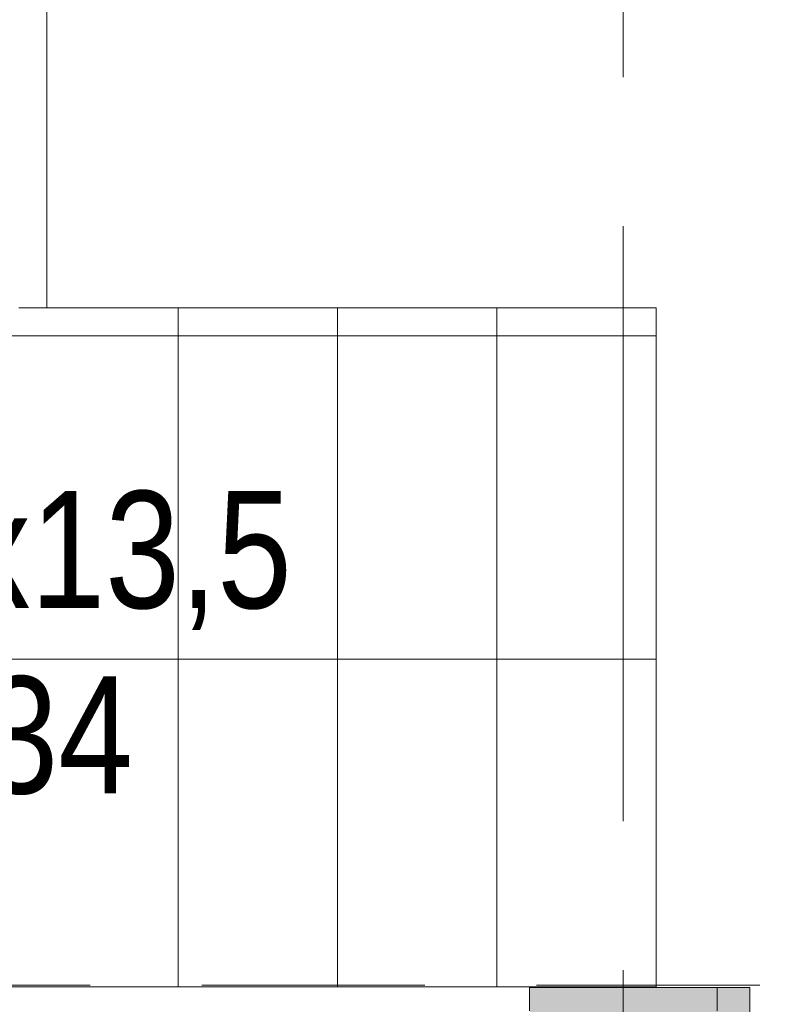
# Model space of a CAD drawing. Header units: centimetres. Extents: x -2574 to 3083, y -1 to 3760.
# Tile 5 of 58: x -741 to -577, y 1385 to 1595. Entities that reach past the tile are written whole.
import ezdxf

# ---------------------------------------------------------------- set-up
doc = ezdxf.new("R2010")
doc.units = ezdxf.units.CM
doc.linetypes.add('Hidden', pattern=[71.4375, 47.625, -23.8125])
doc.linetypes.add('Oś', pattern=[222.25, 127, -31.75, 31.75, -31.75])
for name, color, linetype, lineweight in [('A-DETL', 90, 'Continuous', 9), ('A-DETL-THIN', 151, 'Continuous', 9), ('A-FLOR-HRAL', 11, 'Continuous', 9), ('A-WALL', 113, 'Continuous', 13), ('G-ANNO-TEXT', 231, 'Continuous', 13), ('S-GRID', 1, 'Continuous', 13), ('S-STRS', 31, 'Continuous', 13)]:
    doc.layers.add(name, color=color, linetype=linetype, lineweight=lineweight)
doc.layers.add('A-WALL-PATT', color=111, linetype='Continuous', lineweight=13, plot=False)
doc.layers.add('S-COLS', color=52, linetype='Continuous', lineweight=13, plot=False)
doc.styles.add('Arial Narrow_2', font='ARIALN.TTF', dxfattribs={"height": 25})

msp = doc.modelspace()

# ---------------------------------------------------------------- hatches: boundary and pattern name
at = {"layer": 'S-COLS', "lineweight": 9}
msp.add_hatch(color=251, dxfattribs=at).paths.add_polyline_path([(-632.62, 1348.33), (-592.62, 1348.33), (-592.62, 1388.33), (-632.62, 1388.33), (-632.62, 1383.33)], flags=0)

# ---------------------------------------------------------------- linework, layer by layer
at = {"layer": 'A-DETL', "color": 251, "linetype": 'Hidden', "lineweight": 9}
msp.add_line((-440.62, 1388.83), (-1194.62, 1388.83), dxfattribs=at)
at = {"layer": 'A-DETL-THIN', "color": 251, "lineweight": 9}
for p, q in [((-735.62, 1689.33), (-735.62, 1533.33)), ((-605.62, 1527.33), (-1053.62, 1527.33)), ((-605.62, 1458.33), (-1047.62, 1458.33))]:
    msp.add_line(p, q, dxfattribs=at)
at = {"layer": 'A-FLOR-HRAL', "color": 251, "lineweight": 9}
msp.add_line((-605.62, 1388.41), (-811.02, 1388.41), dxfattribs=at)
at = {"layer": 'A-WALL', "color": 251, "lineweight": 9}
for p, q in [((-585.62, 1388.33), (-592.62, 1388.33)), ((-585.62, 1123.33), (-585.62, 1388.33))]:
    msp.add_line(p, q, dxfattribs=at)
at = {"layer": 'A-WALL-PATT', "color": 251, "linetype": 'Continuous', "lineweight": 9, "extrusion": (0, 0, -1)}
for points in [[(592.62, 1348.33), (585.62, 1098.33), (592.62, 1388.33)], [(592.62, 1388.33), (585.62, 1098.33), (585.62, 1388.33)]]:
    msp.add_solid(points, dxfattribs=at)
at = {"layer": 'G-ANNO-TEXT', "color": 251, "lineweight": 9}
msp.add_arc((-621.84, 1293.34), 276.89, 270, 40.6986, dxfattribs=at)
at = {"layer": 'S-COLS', "color": 251, "lineweight": 9}
for p, q in [((-592.62, 1388.33), (-632.62, 1388.33)), ((-632.62, 1388.33), (-632.62, 1383.33)), ((-592.62, 1383.33), (-592.62, 1388.33))]:
    msp.add_line(p, q, dxfattribs=at)
at = {"layer": 'S-GRID', "color": 251, "linetype": 'Oś', "lineweight": 9}
msp.add_line((-612.62, 2884.27), (-612.62, 27.13), dxfattribs=at)
at = {"layer": 'S-STRS', "color": 251, "lineweight": 9}
for p, q in [((-707.62, 1533.33), (-741.62, 1533.33)), ((-673.62, 1533.33), (-707.62, 1533.33)), ((-707.62, 1388.41), (-707.62, 1533.33)), ((-707.62, 1388.41), (-707.62, 1533.33)), ((-639.62, 1533.33), (-673.62, 1533.33)), ((-673.62, 1388.41), (-673.62, 1533.33)), ((-673.62, 1388.41), (-673.62, 1533.33)), ((-605.62, 1533.33), (-639.62, 1533.33)), ((-639.62, 1388.41), (-639.62, 1533.33)), ((-639.62, 1388.41), (-639.62, 1533.33)), ((-605.62, 1388.41), (-605.62, 1533.33)), ((-605.62, 1388.41), (-605.62, 1533.33))]:
    msp.add_line(p, q, dxfattribs=at)

# ---------------------------------------------------------------- texts
at = {"layer": 'G-ANNO-TEXT', "color": 251, "lineweight": 9, "style": 'Arial Narrow_2'}
for s, p in [('14x13,5', (-785.25, 1469.25)), ('34', (-749.11, 1429.7))]:
    msp.add_text(s, height=25, dxfattribs=at).set_placement(p)

doc.saveas('drawing.dxf')
